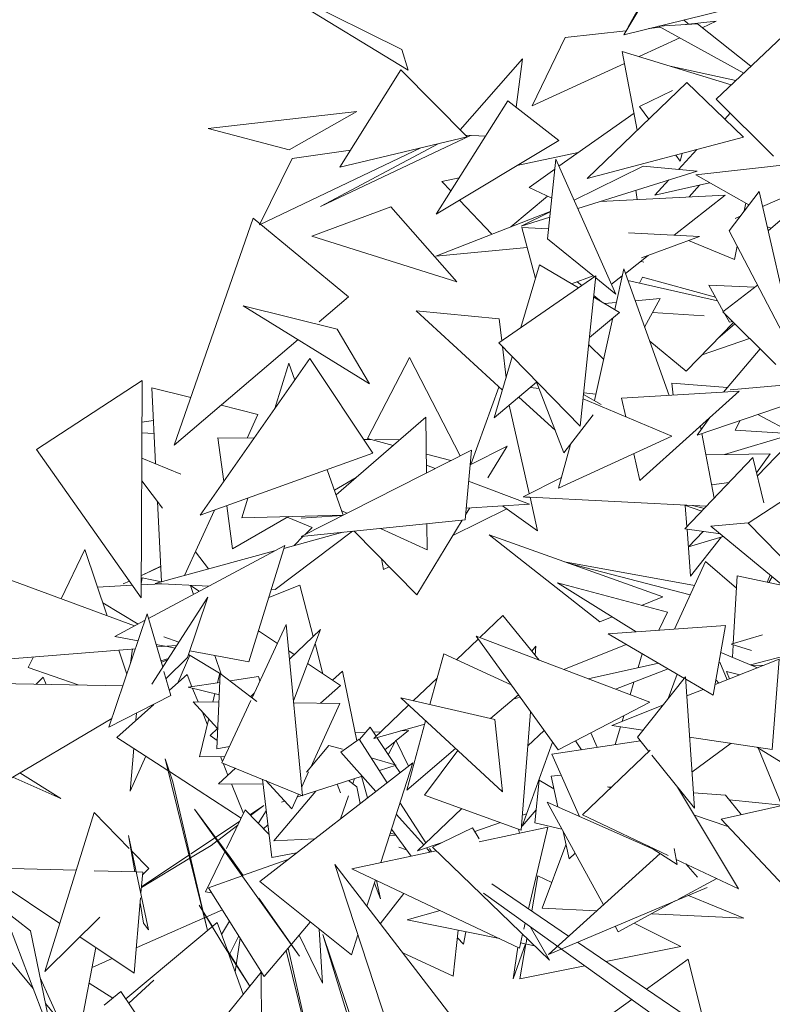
# Model space of a CAD drawing. Header units: metres. Extents: x -14.5 to 13.2, y -19 to 3.3.
# Tile 130 of 210: x 10.31 to 10.475, y 2.555 to 2.772. Entities that reach past the tile are written whole.
import ezdxf

# ---------------------------------------------------------------- set-up
doc = ezdxf.new("R2010")
doc.units = ezdxf.units.M
doc.layers.add('G-IMPT', color=7, linetype='Continuous', lineweight=5)
doc.layers.add('L-PLNT', color=7, linetype='Continuous', lineweight=5, true_color=0x005900)

# ---------------------------------------------------------------- blocks, each defined once
blk = doc.blocks.new('ÁRVORES ORNAMENTAIS - Pequeno e Médio Porte - Ipê-roxo-2870950-CORTE_CALÇADA')
at = {"layer": 'G-IMPT', "color": 253, "true_color": 0xaaaaaa}
for p, q in [((6.65508, 2.76047), (6.62136, 2.78106)), ((6.62136, 2.78106), (6.65372, 2.76505)), ((6.7097, 2.78032), (6.70245, 2.76827)), ((6.70347, 2.76997), (6.7064, 2.77521)), ((6.70245, 2.76827), (6.7299, 2.77498)), ((6.71672, 2.77056), (6.71567, 2.7715)), ((6.71601, 2.77049), (6.72279, 2.77121)), ((6.72279, 2.77121), (6.7197, 2.76979)), ((6.68956, 2.76767), (6.70294, 2.76909)), ((6.70801, 2.76963), (6.71055, 2.7699)), ((6.71008, 2.77016), (6.71864, 2.77063)), ((6.71008, 2.77016), (6.72885, 2.75984)), ((6.73043, 2.76132), (6.71864, 2.77063)), ((6.73878, 2.7692), (6.72279, 2.75412)), ((6.68956, 2.76767), (6.68231, 2.75266)), ((6.71482, 2.76756), (6.70587, 2.76345)), ((6.65508, 2.76047), (6.65372, 2.76505)), ((6.7021, 2.76461), (6.7261, 2.75724)), ((6.7021, 2.76461), (6.70544, 2.74726)), ((6.68024, 2.76294), (6.66648, 2.74736)), ((6.68024, 2.76294), (6.67879, 2.75233)), ((6.65347, 2.76054), (6.64008, 2.73911)), ((6.65347, 2.76054), (6.66804, 2.74579)), ((6.70261, 2.76196), (6.68231, 2.75266)), ((6.71266, 2.76137), (6.72711, 2.75819)), ((6.6944, 2.73665), (6.71636, 2.75777)), ((6.71319, 2.756), (6.70594, 2.75251)), ((6.72876, 2.74571), (6.71636, 2.75777)), ((6.67702, 2.75371), (6.66122, 2.7288)), ((6.67702, 2.75371), (6.6882, 2.74503)), ((6.73538, 2.74153), (6.72279, 2.75412)), ((6.70594, 2.75251), (6.708, 2.74972)), ((6.64377, 2.75135), (6.61111, 2.74763)), ((6.62892, 2.74293), (6.64377, 2.75135)), ((6.68821, 2.73933), (6.70472, 2.75101)), ((6.72588, 2.75102), (6.72466, 2.74969)), ((6.62892, 2.74293), (6.61111, 2.74763)), ((6.66878, 2.74613), (6.63577, 2.73047)), ((6.64008, 2.73911), (6.66804, 2.74579)), ((6.66122, 2.7288), (6.6882, 2.74503)), ((6.67208, 2.74593), (6.66762, 2.74621)), ((6.72876, 2.74571), (6.6944, 2.73665)), ((6.65789, 2.74336), (6.62238, 2.7265)), ((6.62958, 2.74106), (6.64243, 2.74287)), ((6.63577, 2.73047), (6.66166, 2.74426)), ((6.71852, 2.74301), (6.71452, 2.73865)), ((6.76373, 2.74394), (6.73295, 2.73049)), ((6.62958, 2.74106), (6.62238, 2.7265)), ((6.67899, 2.73948), (6.69247, 2.74234)), ((6.68752, 2.74089), (6.68568, 2.72336)), ((6.70076, 2.71122), (6.68752, 2.74089)), ((6.71388, 2.74178), (6.71487, 2.74043)), ((6.71532, 2.74217), (6.71487, 2.74043)), ((6.74716, 2.74069), (6.71829, 2.73744)), ((6.68166, 2.73469), (6.68728, 2.73867)), ((6.7067, 2.73934), (6.69154, 2.73187)), ((6.7067, 2.73934), (6.71858, 2.73829)), ((6.6625, 2.73599), (6.66629, 2.7368)), ((6.69235, 2.73005), (6.71858, 2.73829)), ((6.7124, 2.73635), (6.70931, 2.73298)), ((6.72998, 2.73088), (6.71829, 2.73744)), ((6.6625, 2.73599), (6.66446, 2.73391)), ((6.68166, 2.73469), (6.68662, 2.73232)), ((6.70538, 2.73201), (6.70515, 2.73407)), ((6.72134, 2.73573), (6.70931, 2.73298)), ((6.71909, 2.73522), (6.71687, 2.7326)), ((6.74689, 2.73614), (6.73418, 2.72513)), ((6.66637, 2.7319), (6.67344, 2.7244)), ((6.68568, 2.73277), (6.67764, 2.72604)), ((6.72474, 2.733), (6.69729, 2.7316)), ((6.71352, 2.72419), (6.72474, 2.733)), ((6.7322, 2.73377), (6.72561, 2.72517)), ((6.7322, 2.73377), (6.74088, 2.69588)), ((6.63388, 2.72401), (6.65125, 2.73044)), ((6.66577, 2.71391), (6.65125, 2.73044)), ((6.72894, 2.72952), (6.72929, 2.73126)), ((6.62099, 2.72796), (6.60365, 2.67801)), ((6.62099, 2.72796), (6.64194, 2.71066)), ((6.66114, 2.7196), (6.68631, 2.72943)), ((6.6863, 2.72929), (6.67993, 2.72615)), ((6.67993, 2.72615), (6.68618, 2.72812)), ((6.72804, 2.72834), (6.72697, 2.72787)), ((6.68303, 2.71467), (6.68006, 2.72588)), ((6.68591, 2.72558), (6.68006, 2.72588)), ((6.73489, 2.72575), (6.73398, 2.726)), ((6.63388, 2.72401), (6.66577, 2.71391)), ((6.69605, 2.71501), (6.68568, 2.72336)), ((6.71912, 2.7239), (6.70352, 2.72469)), ((6.7064, 2.71918), (6.71912, 2.7239)), ((6.74088, 2.69588), (6.72561, 2.72517)), ((6.68123, 2.72145), (6.66114, 2.7196)), ((6.72678, 2.71881), (6.71667, 2.72299)), ((6.72678, 2.71881), (6.72738, 2.72177)), ((6.70282, 2.71579), (6.70782, 2.71971)), ((6.67985, 2.70387), (6.68392, 2.71768)), ((6.69251, 2.71258), (6.68392, 2.71768)), ((6.70247, 2.71676), (6.70049, 2.70783)), ((6.71243, 2.68898), (6.70247, 2.71676)), ((6.70691, 2.71825), (6.7064, 2.71837)), ((6.67498, 2.70052), (6.69636, 2.71522)), ((6.691, 2.71347), (6.69577, 2.71524)), ((6.69636, 2.71522), (6.69291, 2.68221)), ((6.70076, 2.71122), (6.69631, 2.7148)), ((6.69978, 2.7134), (6.70214, 2.71525)), ((6.70655, 2.71495), (6.70596, 2.71364)), ((6.70655, 2.71495), (6.72263, 2.71053)), ((6.69225, 2.71394), (6.69327, 2.7131)), ((6.72305, 2.70978), (6.70338, 2.71422)), ((6.72435, 2.70746), (6.72116, 2.71317)), ((6.7313, 2.71277), (6.72116, 2.71317)), ((6.72423, 2.70736), (6.73185, 2.7132)), ((6.63548, 2.70516), (6.64194, 2.71066)), ((6.70151, 2.70722), (6.69587, 2.71058)), ((6.69591, 2.71093), (6.69757, 2.70957)), ((6.71049, 2.71029), (6.70497, 2.70978)), ((6.71049, 2.71029), (6.70705, 2.70398)), ((6.63944, 2.70354), (6.61884, 2.70868)), ((6.61884, 2.70868), (6.6466, 2.69153)), ((6.70083, 2.7094), (6.69826, 2.70916)), ((6.67507, 2.70578), (6.6568, 2.70759)), ((6.6568, 2.70759), (6.67579, 2.69011)), ((6.70151, 2.70722), (6.69494, 2.70168)), ((6.70008, 2.70602), (6.69603, 2.68781)), ((6.72017, 2.70649), (6.70878, 2.70717)), ((6.72423, 2.70736), (6.73586, 2.69577)), ((6.72568, 2.70506), (6.72463, 2.70696)), ((6.67507, 2.70578), (6.67564, 2.70097)), ((6.72658, 2.70501), (6.71618, 2.69428)), ((6.72689, 2.7047), (6.72317, 2.70149)), ((6.72568, 2.70506), (6.72642, 2.70518)), ((6.63944, 2.70354), (6.6466, 2.69153)), ((6.60365, 2.67801), (6.63089, 2.70124)), ((6.67498, 2.70052), (6.69291, 2.68221)), ((6.67579, 2.69969), (6.6766, 2.69284)), ((6.69805, 2.69687), (6.69478, 2.70012)), ((6.70817, 2.70086), (6.71618, 2.69428)), ((6.7301, 2.7015), (6.71968, 2.6979)), ((6.64614, 2.67947), (6.65539, 2.69731)), ((6.65539, 2.69731), (6.66649, 2.67565)), ((6.674, 2.68402), (6.67796, 2.69747)), ((6.72439, 2.68969), (6.73242, 2.69919)), ((6.63344, 2.69705), (6.60936, 2.66261)), ((6.62579, 2.68611), (6.62881, 2.69606)), ((6.62881, 2.69606), (6.63015, 2.69234)), ((6.63344, 2.69705), (6.64733, 2.67623)), ((6.57335, 2.67704), (6.5966, 2.69223)), ((6.59641, 2.64444), (6.5966, 2.69223)), ((6.66882, 2.67374), (6.67504, 2.69081)), ((6.6833, 2.69186), (6.674, 2.68402)), ((6.68319, 2.69213), (6.68932, 2.67634)), ((6.71304, 2.69165), (6.72527, 2.69073)), ((6.71304, 2.69165), (6.71334, 2.68904)), ((6.71861, 2.68025), (6.75419, 2.69235)), ((6.75404, 2.69267), (6.72583, 2.69021)), ((6.59872, 2.69065), (6.59957, 2.6739)), ((6.59872, 2.69065), (6.60728, 2.68848)), ((6.68194, 2.69072), (6.68381, 2.69052)), ((6.69363, 2.68916), (6.6975, 2.68697)), ((6.69367, 2.68951), (6.69635, 2.68923)), ((6.72785, 2.68989), (6.70199, 2.68837)), ((6.70599, 2.67029), (6.72785, 2.68989)), ((6.61395, 2.6868), (6.62205, 2.68475)), ((6.67729, 2.68679), (6.68169, 2.66737)), ((6.68739, 2.68133), (6.6794, 2.68857)), ((6.71307, 2.67999), (6.69353, 2.68818)), ((6.7029, 2.68425), (6.70199, 2.68837)), ((6.6197, 2.67958), (6.62205, 2.68475)), ((6.69573, 2.68466), (6.68932, 2.67634)), ((6.73196, 2.68479), (6.74045, 2.68021)), ((6.59656, 2.6831), (6.59909, 2.68346)), ((6.63923, 2.66711), (6.65899, 2.6842)), ((6.65899, 2.6842), (6.65911, 2.67191)), ((6.71861, 2.68025), (6.72142, 2.68412)), ((6.71931, 2.68223), (6.71946, 2.68143)), ((6.72806, 2.68346), (6.72697, 2.6813)), ((6.74277, 2.68261), (6.73183, 2.67131)), ((6.59917, 2.6806), (6.59655, 2.68077)), ((6.71307, 2.67999), (6.68811, 2.66854)), ((6.71962, 2.68059), (6.72233, 2.66634)), ((6.73977, 2.68055), (6.72459, 2.67599)), ((6.73983, 2.68055), (6.72697, 2.6813)), ((6.61326, 2.67965), (6.62122, 2.67957)), ((6.61326, 2.67965), (6.61453, 2.67001)), ((6.64529, 2.6793), (6.64688, 2.67928)), ((6.64614, 2.67947), (6.6518, 2.67798)), ((6.64774, 2.67927), (6.65321, 2.67921)), ((6.67681, 2.67778), (6.66871, 2.67369)), ((6.67258, 2.67081), (6.67681, 2.67778)), ((6.68811, 2.66854), (6.69074, 2.67818)), ((6.57335, 2.67704), (6.59641, 2.64444)), ((6.60936, 2.66261), (6.64733, 2.67623)), ((6.66902, 2.67693), (6.63155, 2.65794)), ((6.65907, 2.67606), (6.66448, 2.67463)), ((6.66902, 2.67693), (6.66757, 2.66159)), ((6.70599, 2.67029), (6.70469, 2.67615)), ((6.73465, 2.67614), (6.72051, 2.67592)), ((6.73465, 2.67614), (6.73167, 2.67197)), ((6.59653, 2.67514), (6.60514, 2.67164)), ((6.65909, 2.6736), (6.66101, 2.67287)), ((6.71592, 2.65963), (6.73086, 2.67528)), ((6.72983, 2.66091), (6.75192, 2.67528)), ((6.73329, 2.66532), (6.73086, 2.67528)), ((6.63725, 2.67261), (6.64082, 2.66267)), ((6.60108, 2.66416), (6.59651, 2.67021)), ((6.64361, 2.6709), (6.63885, 2.66815)), ((6.66837, 2.6701), (6.68176, 2.66506)), ((6.68876, 2.67093), (6.68035, 2.6667)), ((6.72177, 2.6693), (6.72566, 2.66982)), ((6.59999, 2.66561), (6.60088, 2.648)), ((6.6185, 2.66205), (6.61981, 2.66636)), ((6.68176, 2.66506), (6.66782, 2.66421)), ((6.68035, 2.6667), (6.72065, 2.66459)), ((6.6818, 2.66662), (6.68095, 2.66651)), ((6.68186, 2.66662), (6.68354, 2.65922)), ((6.71579, 2.66484), (6.71961, 2.66349)), ((6.71634, 2.66006), (6.71598, 2.66477)), ((6.60594, 2.64938), (6.61248, 2.66373)), ((6.61523, 2.66472), (6.61648, 2.65525)), ((6.6185, 2.66205), (6.64082, 2.66267)), ((6.6405, 2.66356), (6.64163, 2.66305)), ((6.66493, 2.65819), (6.67679, 2.66401)), ((6.66768, 2.66272), (6.66861, 2.66426)), ((6.67582, 2.6647), (6.68354, 2.65922)), ((6.7202, 2.66411), (6.71754, 2.66475)), ((6.62876, 2.66233), (6.61648, 2.65525)), ((6.62846, 2.66216), (6.63395, 2.65993)), ((6.63155, 2.65794), (6.66757, 2.66159)), ((6.64065, 2.66255), (6.63159, 2.662)), ((6.65701, 2.64512), (6.66695, 2.66153)), ((6.65921, 2.66074), (6.65927, 2.65502)), ((6.72162, 2.66022), (6.72983, 2.66093)), ((6.72983, 2.66091), (6.74732, 2.64283)), ((6.62586, 2.64631), (6.64286, 2.65909)), ((6.62774, 2.65533), (6.64069, 2.65887)), ((6.63241, 2.65838), (6.63395, 2.65993)), ((6.65701, 2.64512), (6.64323, 2.65912)), ((6.64897, 2.65971), (6.65927, 2.65502)), ((6.69719, 2.63919), (6.67289, 2.65828)), ((6.67289, 2.65828), (6.71104, 2.64465)), ((6.71592, 2.65963), (6.7237, 2.6585)), ((6.71716, 2.6492), (6.71637, 2.65956)), ((6.71994, 2.65905), (6.71669, 2.65569)), ((6.72162, 2.66022), (6.74134, 2.64392)), ((6.63002, 2.65596), (6.63203, 2.65799)), ((6.71669, 2.65569), (6.72435, 2.65797)), ((6.72396, 2.65785), (6.71716, 2.6492)), ((6.57882, 2.64425), (6.58403, 2.6551)), ((6.58892, 2.64051), (6.58403, 2.6551)), ((6.59803, 2.63994), (6.62794, 2.65598)), ((6.59947, 2.64762), (6.62569, 2.65477)), ((6.61116, 2.65081), (6.60831, 2.65458)), ((6.62006, 2.63036), (6.62794, 2.65598)), ((6.64964, 2.65069), (6.64922, 2.65304)), ((6.71804, 2.6472), (6.68947, 2.65235)), ((6.71707, 2.64509), (6.69028, 2.65207)), ((6.72046, 2.65244), (6.71361, 2.63759)), ((6.72046, 2.65244), (6.72724, 2.64656)), ((6.56293, 2.65014), (6.59493, 2.63828)), ((6.59643, 2.64938), (6.60071, 2.65139)), ((6.60071, 2.65133), (6.59643, 2.64936)), ((6.64964, 2.65069), (6.65092, 2.65131)), ((6.59242, 2.64751), (6.59379, 2.64815)), ((6.59379, 2.64814), (6.59242, 2.64751)), ((6.59642, 2.64755), (6.5966, 2.64889)), ((6.59642, 2.64733), (6.60082, 2.64755)), ((6.60086, 2.64799), (6.5966, 2.64889)), ((6.61126, 2.64703), (6.59947, 2.64762)), ((6.71211, 2.64129), (6.68787, 2.64774)), ((6.70518, 2.637), (6.68787, 2.64774)), ((6.7274, 2.64933), (6.72654, 2.63438)), ((6.7274, 2.64933), (6.73741, 2.64717)), ((6.73397, 2.64791), (6.73466, 2.64944)), ((6.73436, 2.64783), (6.73508, 2.6491)), ((6.5868, 2.64684), (6.59444, 2.64723)), ((6.60915, 2.6459), (6.60722, 2.64719)), ((6.60722, 2.64719), (6.6079, 2.64523)), ((6.63129, 2.64725), (6.62442, 2.64452)), ((6.62586, 2.64631), (6.62498, 2.64635)), ((6.63129, 2.64725), (6.63421, 2.63599)), ((6.59573, 2.6387), (6.58796, 2.64339)), ((6.61105, 2.64458), (6.59872, 2.62547)), ((6.61105, 2.64458), (6.6066, 2.63135)), ((6.70638, 2.64281), (6.71104, 2.64465)), ((6.59774, 2.64096), (6.58928, 2.61602)), ((6.59774, 2.64096), (6.60113, 2.62921)), ((6.71211, 2.64129), (6.71015, 2.63735)), ((6.5906, 2.63595), (6.59725, 2.63952)), ((6.67592, 2.64056), (6.67084, 2.63574)), ((6.67592, 2.64056), (6.68384, 2.63078)), ((6.69719, 2.63919), (6.69991, 2.64026)), ((6.62825, 2.63858), (6.62076, 2.62248)), ((6.62632, 2.63444), (6.62217, 2.63721)), ((6.63186, 2.60096), (6.62825, 2.63858)), ((6.63579, 2.63752), (6.62898, 2.63096)), ((6.62986, 2.62183), (6.63579, 2.63752)), ((6.7248, 2.63839), (6.69903, 2.63656)), ((6.7248, 2.63839), (6.72215, 2.62303)), ((6.59571, 2.63498), (6.5906, 2.63595)), ((6.60136, 2.6359), (6.60466, 2.63468)), ((6.67047, 2.63539), (6.6657, 2.63085)), ((6.70823, 2.62149), (6.66999, 2.63606)), ((6.66999, 2.63606), (6.68805, 2.61106)), ((6.69903, 2.63656), (6.71579, 2.62675)), ((6.73294, 2.63636), (6.72606, 2.63424)), ((6.59514, 2.63328), (6.55722, 2.63024)), ((6.59323, 2.62767), (6.59145, 2.63299)), ((6.59406, 2.63011), (6.59448, 2.63323)), ((6.60158, 2.63387), (6.59968, 2.63423)), ((6.60423, 2.63401), (6.59985, 2.63366)), ((6.60386, 2.63343), (6.60183, 2.63382)), ((6.62006, 2.63036), (6.6071, 2.63282)), ((6.63003, 2.63197), (6.62881, 2.63278)), ((6.63461, 2.63441), (6.63634, 2.62776)), ((6.68228, 2.63271), (6.68314, 2.63387)), ((6.68298, 2.63184), (6.68314, 2.63387)), ((6.68927, 2.62871), (6.70302, 2.63422)), ((6.73185, 2.62908), (6.72378, 2.63247)), ((6.72606, 2.63424), (6.73058, 2.63285)), ((6.72652, 2.63409), (6.72637, 2.63138)), ((6.74345, 2.63313), (6.7303, 2.62973)), ((6.57156, 2.62913), (6.57269, 2.63148)), ((6.60073, 2.63061), (6.60238, 2.63115)), ((6.60082, 2.6303), (6.60218, 2.63083)), ((6.60185, 2.62675), (6.6066, 2.63135)), ((6.60444, 2.62577), (6.6071, 2.63184)), ((6.61397, 2.6277), (6.60682, 2.63201)), ((6.61256, 2.63178), (6.61397, 2.6277)), ((6.66288, 2.63214), (6.65987, 2.62098)), ((6.66288, 2.63214), (6.67771, 2.62537)), ((6.70562, 2.62911), (6.70654, 2.63217)), ((6.73664, 2.63098), (6.72256, 2.62539)), ((6.7252, 2.62644), (6.72357, 2.6303)), ((6.73664, 2.63098), (6.73506, 2.61114)), ((6.57156, 2.62913), (6.58254, 2.6253)), ((6.6014, 2.62829), (6.60294, 2.62298)), ((6.64023, 2.62516), (6.63295, 2.63001)), ((6.64065, 2.62835), (6.63845, 2.62635)), ((6.64065, 2.62835), (6.64378, 2.61304)), ((6.71007, 2.6301), (6.69463, 2.62667)), ((6.70063, 2.62439), (6.71226, 2.62882)), ((6.72507, 2.62824), (6.72573, 2.62665)), ((6.72507, 2.62824), (6.72796, 2.62754)), ((6.73311, 2.62958), (6.73048, 2.62965)), ((6.57488, 2.62704), (6.57333, 2.62547)), ((6.57488, 2.62704), (6.57547, 2.62543)), ((6.6026, 2.62413), (6.60647, 2.62759)), ((6.60755, 2.62492), (6.60647, 2.62759)), ((6.61369, 2.62585), (6.60673, 2.62479)), ((6.61378, 2.62785), (6.61303, 2.61127)), ((6.61365, 2.62789), (6.61313, 2.62576)), ((6.62183, 2.62166), (6.61378, 2.62785)), ((6.62216, 2.62713), (6.61594, 2.62619)), ((6.62249, 2.62619), (6.62216, 2.62713)), ((6.66145, 2.62682), (6.6562, 2.62183)), ((6.70384, 2.62316), (6.70467, 2.62593)), ((6.71604, 2.62707), (6.70548, 2.61384)), ((6.71224, 2.62231), (6.71418, 2.62769)), ((6.71798, 2.59823), (6.71604, 2.62707)), ((6.71608, 2.62658), (6.72215, 2.62303)), ((6.72336, 2.62571), (6.72273, 2.62641)), ((6.55612, 2.6258), (6.59237, 2.62512)), ((6.61357, 2.62317), (6.60673, 2.62479)), ((6.60891, 2.62159), (6.6077, 2.62456)), ((6.64023, 2.62516), (6.63581, 2.6213)), ((6.7199, 2.62434), (6.71632, 2.62292)), ((6.58928, 2.61602), (6.60294, 2.62298)), ((6.61349, 2.62154), (6.60783, 2.6216)), ((6.60783, 2.6216), (6.6132, 2.61576)), ((6.61256, 2.62341), (6.61211, 2.62155)), ((6.62047, 2.62186), (6.61413, 2.60822)), ((6.62124, 2.6235), (6.62044, 2.62273)), ((6.67581, 2.60179), (6.65346, 2.62247)), ((6.65346, 2.62247), (6.67414, 2.61768)), ((6.67317, 2.6179), (6.67931, 2.62315)), ((6.67819, 2.6222), (6.6797, 2.62262)), ((6.70823, 2.62149), (6.68805, 2.61106)), ((6.59107, 2.61378), (6.59917, 2.62104)), ((6.61092, 2.61665), (6.60976, 2.61951)), ((6.64006, 2.62125), (6.6299, 2.62136)), ((6.64006, 2.62125), (6.63367, 2.60725)), ((6.65518, 2.62087), (6.6475, 2.61357)), ((6.67994, 2.59338), (6.682, 2.61943)), ((6.71106, 2.62083), (6.69984, 2.61638)), ((6.58993, 2.61795), (6.56097, 2.60083)), ((6.59538, 2.61913), (6.59525, 2.61753)), ((6.61123, 2.61791), (6.60919, 2.6095)), ((6.65891, 2.61742), (6.6548, 2.6022)), ((6.67581, 2.60179), (6.67414, 2.61768)), ((6.70208, 2.61727), (6.70245, 2.61851)), ((6.61323, 2.61579), (6.61156, 2.61418)), ((6.64671, 2.61603), (6.64439, 2.6133)), ((6.64671, 2.61603), (6.64801, 2.61406)), ((6.64903, 2.61502), (6.64742, 2.61495)), ((6.6475, 2.61357), (6.65872, 2.61672)), ((6.65242, 2.61306), (6.65518, 2.6153)), ((6.65518, 2.6153), (6.65337, 2.61522)), ((6.68498, 2.61531), (6.6814, 2.61191)), ((6.69984, 2.61638), (6.70669, 2.61536)), ((6.70057, 2.6122), (6.70173, 2.6161)), ((6.59107, 2.61378), (6.60227, 2.6065)), ((6.61311, 2.61306), (6.61156, 2.61418)), ((6.64432, 2.61342), (6.64026, 2.61056)), ((6.64572, 2.61487), (6.64342, 2.61477)), ((6.64432, 2.61342), (6.65047, 2.60382)), ((6.6482, 2.61377), (6.65213, 2.60779)), ((6.64997, 2.61107), (6.6522, 2.61288)), ((6.6507, 2.60996), (6.65236, 2.61319)), ((6.65236, 2.61319), (6.65518, 2.60747)), ((6.70612, 2.61305), (6.68665, 2.61007)), ((6.69315, 2.61107), (6.69189, 2.61305)), ((6.69661, 2.6116), (6.69523, 2.61477)), ((6.708, 2.6107), (6.70548, 2.61384)), ((6.71693, 2.61384), (6.73506, 2.61114)), ((6.59475, 2.61139), (6.59399, 2.60192)), ((6.61578, 2.61177), (6.61303, 2.61127)), ((6.63272, 2.60612), (6.63765, 2.61203)), ((6.64064, 2.61116), (6.63765, 2.61203)), ((6.6548, 2.6022), (6.66549, 2.61133)), ((6.65869, 2.6011), (6.66598, 2.61088)), ((6.68682, 2.61276), (6.68011, 2.59424)), ((6.6934, 2.59672), (6.70828, 2.61097)), ((6.71745, 2.60615), (6.72604, 2.61248)), ((6.73175, 2.61163), (6.74103, 2.60586)), ((6.732, 2.61148), (6.73723, 2.59882)), ((6.59399, 2.60192), (6.59739, 2.60968)), ((6.60163, 2.6091), (6.61099, 2.57132)), ((6.60163, 2.6091), (6.60336, 2.60399)), ((6.61477, 2.60959), (6.60919, 2.6095)), ((6.61425, 2.60847), (6.6138, 2.60958)), ((6.648, 2.6019), (6.64026, 2.61056)), ((6.65245, 2.6077), (6.64695, 2.60931)), ((6.69275, 2.59638), (6.68665, 2.61007)), ((6.71798, 2.59823), (6.70867, 2.60986)), ((6.61712, 2.607), (6.61335, 2.60358)), ((6.63186, 2.60096), (6.61413, 2.60822)), ((6.61546, 2.60549), (6.6144, 2.60811)), ((6.62246, 2.58209), (6.65607, 2.60816)), ((6.65245, 2.6077), (6.64875, 2.6065)), ((6.65607, 2.60816), (6.64908, 2.58625)), ((6.65224, 2.60763), (6.6533, 2.60601)), ((6.57874, 2.60034), (6.56815, 2.60507)), ((6.5697, 2.60599), (6.57874, 2.60034)), ((6.60258, 2.6063), (6.61837, 2.59602)), ((6.62305, 2.60457), (6.6251, 2.5874)), ((6.62378, 2.60427), (6.62948, 2.59808)), ((6.64498, 2.60528), (6.63064, 2.60063)), ((6.6332, 2.60624), (6.63167, 2.60288)), ((6.64379, 2.60293), (6.64199, 2.60431)), ((6.6433, 2.60473), (6.64291, 2.6036)), ((6.64484, 2.60523), (6.64617, 2.60049)), ((6.68294, 2.59503), (6.68384, 2.60434)), ((6.68713, 2.60247), (6.68384, 2.60434)), ((6.68871, 2.60544), (6.68652, 2.60528)), ((6.68799, 2.59849), (6.68652, 2.60528)), ((6.61099, 2.57132), (6.60336, 2.60399)), ((6.61335, 2.60358), (6.62318, 2.60346)), ((6.61889, 2.59708), (6.61626, 2.60354)), ((6.64017, 2.60161), (6.63947, 2.60349)), ((6.64379, 2.60293), (6.64456, 2.59924)), ((6.69963, 2.60269), (6.69888, 2.60294)), ((6.69888, 2.60294), (6.69982, 2.60287)), ((6.72769, 2.58047), (6.7143, 2.60284)), ((6.63479, 2.60197), (6.62553, 2.59105)), ((6.63096, 2.60133), (6.62948, 2.59808)), ((6.64199, 2.60095), (6.64021, 2.59586)), ((6.67994, 2.59338), (6.65869, 2.6011)), ((6.71776, 2.6016), (6.72481, 2.6011)), ((6.74847, 2.60133), (6.72387, 2.59582)), ((6.72829, 2.59681), (6.72481, 2.6011)), ((6.73722, 2.59885), (6.72564, 2.60007)), ((6.60809, 2.59801), (6.63117, 2.56569)), ((6.60809, 2.59801), (6.61596, 2.58748)), ((6.61514, 2.58937), (6.61924, 2.59782)), ((6.62451, 2.5924), (6.61924, 2.59782)), ((6.62333, 2.59884), (6.62025, 2.59678)), ((6.62333, 2.59884), (6.62041, 2.59661)), ((6.62794, 2.59975), (6.62724, 2.59952)), ((6.65328, 2.59943), (6.65896, 2.59058)), ((6.6669, 2.59812), (6.65713, 2.58883)), ((6.68322, 2.59788), (6.68011, 2.59424)), ((6.69799, 2.57699), (6.68562, 2.59954)), ((6.68562, 2.59954), (6.70863, 2.58937)), ((6.58603, 2.59727), (6.5752, 2.56228)), ((6.58603, 2.59727), (6.59378, 2.58937)), ((6.62388, 2.59763), (6.6221, 2.59488)), ((6.65851, 2.59014), (6.65247, 2.5969)), ((6.68111, 2.597), (6.6802, 2.59669)), ((6.6934, 2.59672), (6.71221, 2.5878)), ((6.72537, 2.59422), (6.718, 2.59665)), ((6.74554, 2.57265), (6.72387, 2.59582)), ((6.61802, 2.5953), (6.60729, 2.58816)), ((6.61763, 2.5945), (6.61322, 2.59114)), ((6.62328, 2.59366), (6.62425, 2.59457)), ((6.65574, 2.58767), (6.65143, 2.59363)), ((6.66039, 2.58964), (6.66924, 2.59392)), ((6.66924, 2.59392), (6.67066, 2.59148)), ((6.67536, 2.59504), (6.66971, 2.59312)), ((6.6858, 2.59405), (6.67066, 2.59083)), ((6.67953, 2.59272), (6.6793, 2.59361)), ((6.6858, 2.59405), (6.68156, 2.57609)), ((6.68294, 2.59503), (6.68889, 2.59358)), ((6.59363, 2.59221), (6.59803, 2.57147)), ((6.59363, 2.59221), (6.59499, 2.58422)), ((6.62553, 2.59105), (6.63454, 2.59146)), ((6.65098, 2.59222), (6.6524, 2.59228)), ((6.65114, 2.59272), (6.65232, 2.5924)), ((6.69045, 2.5871), (6.68915, 2.5931)), ((6.60726, 2.58731), (6.61174, 2.59002)), ((6.61307, 2.59103), (6.61174, 2.59002)), ((6.65303, 2.58963), (6.65472, 2.58907)), ((6.66252, 2.59067), (6.65713, 2.58883)), ((6.65993, 2.58855), (6.6592, 2.58937)), ((6.65973, 2.58937), (6.66022, 2.58862)), ((6.66039, 2.58964), (6.68616, 2.5648)), ((6.68451, 2.57624), (6.68975, 2.59017)), ((6.70789, 2.58985), (6.7142, 2.58583)), ((6.7142, 2.58583), (6.71355, 2.58937)), ((6.59435, 2.58878), (6.59808, 2.58498)), ((6.59643, 2.58078), (6.60706, 2.58719)), ((6.60688, 2.58789), (6.59644, 2.58094)), ((6.6105, 2.57983), (6.61478, 2.58864)), ((6.61878, 2.58343), (6.61596, 2.58748)), ((6.61866, 2.58339), (6.62881, 2.58702)), ((6.63055, 2.58837), (6.6251, 2.5874)), ((6.66123, 2.58883), (6.64267, 2.58489)), ((6.68589, 2.56608), (6.71046, 2.58822)), ((6.69045, 2.5871), (6.69178, 2.58831)), ((6.71399, 2.58696), (6.72769, 2.58047)), ((6.57848, 2.57289), (6.56013, 2.58518)), ((6.56013, 2.58518), (6.5821, 2.58458)), ((6.59667, 2.58358), (6.59808, 2.58498)), ((6.65178, 2.54674), (6.63895, 2.58582)), ((6.66449, 2.55261), (6.63895, 2.58582)), ((6.67952, 2.56747), (6.64267, 2.58489)), ((6.71868, 2.58307), (6.71608, 2.58597)), ((6.58609, 2.58447), (6.59524, 2.58422)), ((6.59532, 2.58422), (6.59672, 2.58418)), ((6.59632, 2.57951), (6.59672, 2.58418)), ((6.61121, 2.58073), (6.61856, 2.58335)), ((6.68224, 2.57563), (6.68359, 2.58336)), ((6.68359, 2.58336), (6.68663, 2.58185)), ((6.71449, 2.57818), (6.72291, 2.58273)), ((6.61121, 2.58073), (6.62343, 2.56119)), ((6.62246, 2.58209), (6.6426, 2.56596)), ((6.64786, 2.58244), (6.64601, 2.57664)), ((6.64896, 2.57825), (6.64764, 2.58176)), ((6.64811, 2.58232), (6.64896, 2.57825)), ((6.69035, 2.5701), (6.67348, 2.58159)), ((6.72077, 2.58074), (6.68589, 2.56608)), ((6.59484, 2.56193), (6.59623, 2.57848)), ((6.6105, 2.57983), (6.61191, 2.57961)), ((6.63117, 2.56569), (6.62228, 2.57842)), ((6.64895, 2.57282), (6.65415, 2.57946)), ((6.72743, 2.53953), (6.67166, 2.57951)), ((6.71671, 2.57904), (6.72889, 2.574)), ((6.57266, 2.55854), (6.55701, 2.57747)), ((6.59615, 2.57746), (6.59692, 2.57296)), ((6.60913, 2.57691), (6.61471, 2.56772)), ((6.60913, 2.57691), (6.61206, 2.57221)), ((6.68451, 2.57624), (6.69649, 2.57564)), ((6.70126, 2.57104), (6.7138, 2.57781)), ((6.57207, 2.57128), (6.56607, 2.57597)), ((6.57712, 2.54674), (6.56607, 2.57597)), ((6.5752, 2.56228), (6.5873, 2.57429)), ((6.61424, 2.57588), (6.59531, 2.56752)), ((6.66212, 2.5757), (6.65486, 2.57367)), ((6.70864, 2.57502), (6.72889, 2.574)), ((6.59301, 2.55629), (6.61312, 2.57309)), ((6.59803, 2.57147), (6.59692, 2.57296)), ((6.61541, 2.56677), (6.61312, 2.57309)), ((6.61408, 2.57042), (6.61583, 2.57334)), ((6.63357, 2.57319), (6.62343, 2.56119)), ((6.67512, 2.56955), (6.65486, 2.57367)), ((6.68082, 2.57295), (6.68051, 2.57165)), ((6.68186, 2.5722), (6.68616, 2.5648)), ((6.70126, 2.57104), (6.70059, 2.57226)), ((6.70472, 2.57291), (6.71498, 2.56783)), ((6.57207, 2.57128), (6.57712, 2.54674)), ((6.59484, 2.56193), (6.5829, 2.56992)), ((6.61783, 2.57014), (6.61573, 2.56587)), ((6.61706, 2.56223), (6.61814, 2.56964)), ((6.63114, 2.57031), (6.63623, 2.55976)), ((6.63623, 2.55976), (6.63552, 2.57163)), ((6.64753, 2.53714), (6.63635, 2.57046)), ((6.63635, 2.57046), (6.64647, 2.5373)), ((6.64401, 2.57039), (6.6426, 2.56596)), ((6.66608, 2.57139), (6.66498, 2.56128)), ((6.66723, 2.56835), (6.66589, 2.56969)), ((6.66723, 2.56835), (6.66776, 2.57105)), ((6.68024, 2.57051), (6.67952, 2.56747)), ((6.68099, 2.56853), (6.68118, 2.5696)), ((6.58244, 2.54671), (6.58641, 2.56758)), ((6.61471, 2.56772), (6.62025, 2.55906)), ((6.63513, 2.53901), (6.62873, 2.56747)), ((6.67818, 2.5607), (6.68088, 2.56838)), ((6.67917, 2.56763), (6.67818, 2.5607)), ((6.67962, 2.56068), (6.68096, 2.56836)), ((6.68287, 2.56797), (6.67979, 2.5686)), ((6.73029, 2.54289), (6.6923, 2.56877)), ((6.69856, 2.56451), (6.71498, 2.56783)), ((6.61535, 2.56694), (6.62026, 2.55907)), ((6.61884, 2.55731), (6.61552, 2.56647)), ((6.62826, 2.56691), (6.63513, 2.53901)), ((6.6539, 2.56638), (6.66498, 2.56128)), ((6.59, 2.56517), (6.58558, 2.56322)), ((6.67962, 2.56068), (6.6939, 2.56357)), ((6.71661, 2.56499), (6.70746, 2.55845)), ((6.71661, 2.56499), (6.72048, 2.54958)), ((6.5742, 2.56094), (6.57844, 2.55155)), ((6.60236, 2.53693), (6.62278, 2.56219)), ((6.62287, 2.54223), (6.62278, 2.56219)), ((6.59016, 2.55648), (6.58492, 2.55973)), ((6.59366, 2.55533), (6.59917, 2.56038)), ((6.59192, 2.55792), (6.58826, 2.55492)), ((6.59192, 2.55792), (6.60436, 2.5394)), ((6.58322, 2.54577), (6.57537, 2.55527)), ((6.70425, 2.55615), (6.68258, 2.54067))]:
    blk.add_line(p, q, dxfattribs=at)

msp = doc.modelspace()

# ---------------------------------------------------------------- block references
at = {"layer": 'L-PLNT', "color": 253, "true_color": 0xaaaaaa}
msp.add_blockref('ÁRVORES ORNAMENTAIS - Pequeno e Médio Porte - Ipê-roxo-2870950-CORTE_CALÇADA', (3.74032, 0), dxfattribs=at)

doc.saveas('drawing.dxf')
